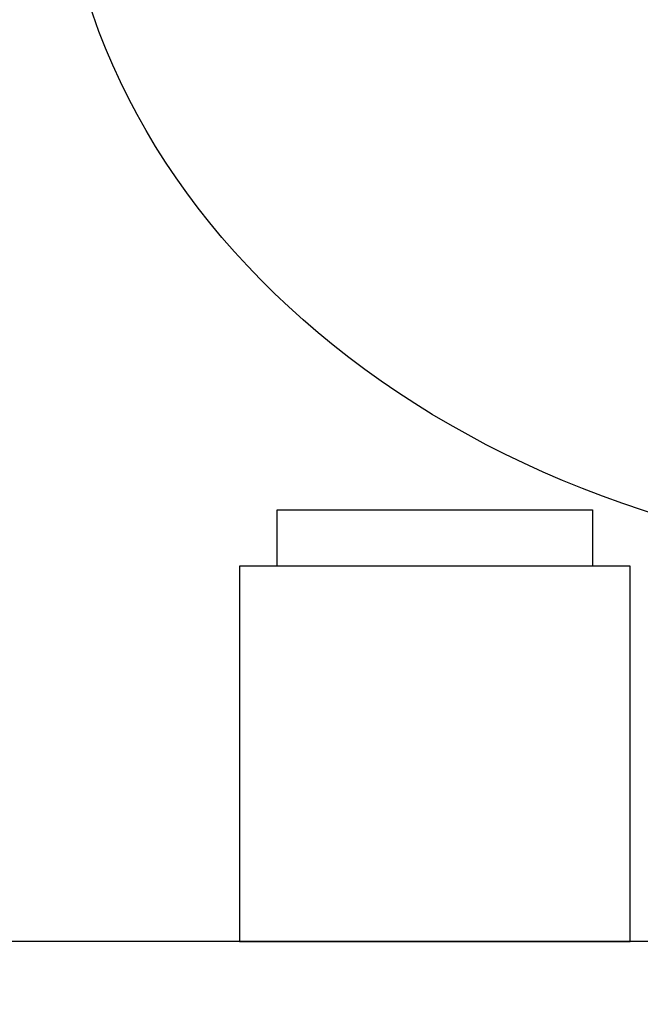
# Model space of a CAD drawing. Header units: millimetres. Extents: x 6161 to 8965, y -9035 to -5431.
# Tile 177 of 256: x 6708 to 6724, y -6560 to -6534. Entities that reach past the tile are written whole.
import ezdxf

# ---------------------------------------------------------------- set-up
doc = ezdxf.new("R2010")
doc.units = ezdxf.units.MM
doc.layers.add('Wyposazenie Wew - Urzadzenia Sanitarne', color=6, linetype='Continuous')
doc.layers.add('Ściany', color=7, linetype='Continuous')

# ---------------------------------------------------------------- blocks, each defined once
blk = doc.blocks.new('Modul_MOP')
blk.add_ellipse((0, -30), major_axis=(-25, 0), ratio=0.8, start_param=4.807479, end_param=10.900484)
blk = doc.blocks.new('MERIDA TOP-TOP')
blk.add_lwpolyline([(-5.2, 0), (-5.2, -10), (5.2, -10), (5.2, 0), (-5.2, 0)])
blk.add_lwpolyline([(-4.2, -10), (4.2, -10), (4.2, -11.5), (-4.2, -11.5)], close=True)

msp = doc.modelspace()

# ---------------------------------------------------------------- linework, layer by layer
at = {"layer": 'Wyposazenie Wew - Urzadzenia Sanitarne'}
msp.add_lwpolyline([(6518.833, -6503.817), (7013.833, -6503.817), (7013.833, -6558.817), (6518.833, -6558.817)], close=True, dxfattribs=at)
at = {"layer": 'Ściany'}
msp.add_lwpolyline([(7339.031, -6593.817), (7023.833, -6593.817), (7023.833, -6448.817), (7013.833, -6448.817), (7013.833, -6558.817), (6518.833, -6558.817), (6518.833, -6448.817), (6508.833, -6448.817), (6508.833, -6678.817)], dxfattribs=at)

# ---------------------------------------------------------------- block references
at = {"layer": 'Wyposazenie Wew - Urzadzenia Sanitarne', "xscale": -1, "rotation": 180}
msp.add_blockref('Modul_MOP', (6733.833, -6558.817), dxfattribs=at)
at = {"layer": 'Wyposazenie Wew - Urzadzenia Sanitarne', "rotation": 180}
msp.add_blockref('MERIDA TOP-TOP', (6718.833, -6558.817), dxfattribs=at)

doc.saveas('drawing.dxf')
